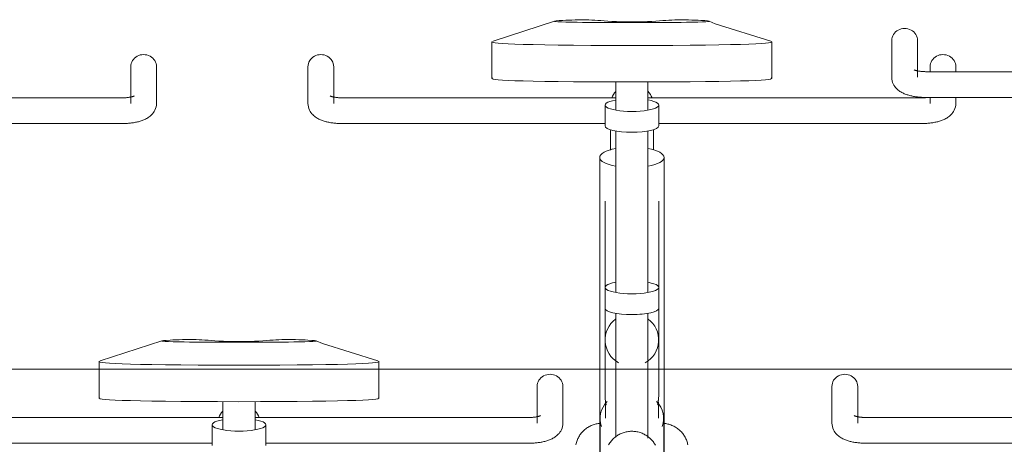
# Model space of a CAD drawing. Extents: x 50445 to 145605, y -10968 to 41989.
# Tile 100 of 256: x 86636 to 87554, y 317 to 713. Entities that reach past the tile are written whole.
import ezdxf

# ---------------------------------------------------------------- set-up
doc = ezdxf.new("R2010")
doc.units = 0
doc.header["$LTSCALE"] = 414.30304
doc.header["$MEASUREMENT"] = 0
doc.layers.add('A-DETL', color=5, linetype='CONTINUOUS', lineweight=18)
doc.layers.add('A-EQPM', color=6, linetype='CONTINUOUS', lineweight=18)

# ---------------------------------------------------------------- blocks, each defined once
blk = doc.blocks.new('97_KA_gestapelde fietsenstalling 8 fietsen 1600x1900 - Type-8006210-plotview doorsnede C C  -  1 op 100')
at = {"layer": 'A-EQPM'}
for p, q in [((5955.33, 44.3), (5897.95, 25.69)), ((6014.3, 43.1), (6040.5, 43.1)), ((5896.91, 25.1), (5896.91, -8.98)), ((6157.89, -8.98), (6157.89, 25.1)), ((5560.2, 1.91), (5560.2, -32.29)), ((5584.2, -32.29), (5584.2, 1.91)), ((5725.4, 1.91), (5725.4, -32.29)), ((5749.4, -32.29), (5749.4, 1.91)), ((6305.4, 1.91), (6305.4, -2.79)), ((6329.4, -2.82), (6329.4, 1.91)), ((6012.4, -12.32), (6012.4, -38.54)), ((6042.4, -38.54), (6042.4, -12.32)), ((5552.2, -27.13), (5297.12, -27.13)), ((6012.4, -27.13), (5757.4, -27.13)), ((6297.4, -27.13), (6042.33, -27.13)), ((6305.4, -26.56), (6305.4, -32.29)), ((6329.4, -32.29), (6329.4, -26.56)), ((6002.4, -33.87), (6002.4, -53.3)), ((6052.4, -53.3), (6052.4, -33.87)), ((5307.1, -51.13), (5552.2, -51.13)), ((5757.4, -51.13), (6002.4, -51.13)), ((6052.3, -51.13), (6297.4, -51.13)), ((6012.4, -57.99), (6012.4, -208.13)), ((6042.4, -208.13), (6042.4, -57.99)), ((6007.87, -74.78), (6007.41, -76.01)), ((5997.4, -82.63), (5997.4, -184.84)), ((6057.4, -184.84), (6057.4, -82.63)), ((6002.4, -123.36), (6002.4, -203.83)), ((6052.4, -203.83), (6052.4, -123.36)), ((5997.4, -152.21), (5997.4, -362.96)), ((6057.4, -362.96), (6057.4, -152.21)), ((6002.4, -203.83), (6002.4, -223.26)), ((6052.4, -223.26), (6052.4, -203.83)), ((6002.4, -223.26), (6002.4, -252.82)), ((6012.4, -227.94), (6012.4, -343.5)), ((6042.4, -344.41), (6042.4, -227.94)), ((6052.4, -252.82), (6052.4, -223.26)), ((5589.03, -253.7), (5531.65, -272.31)), ((5648, -254.9), (5674.2, -254.9)), ((6002.4, -252.82), (6002.4, -304.8)), ((6052.4, -304.8), (6052.4, -252.82)), ((5530.61, -272.9), (5530.61, -306.98)), ((5791.59, -306.98), (5791.59, -272.9)), ((5939.1, -296.09), (5939.1, -330.29)), ((5963.1, -330.29), (5963.1, -296.09)), ((6002.4, -298.21), (6002.4, -304.8)), ((6052.4, -304.8), (6052.4, -298.21)), ((5646.1, -310.32), (5646.1, -336.54)), ((5676.1, -336.54), (5676.1, -310.32)), ((6002.75, -310.69), (6002.75, -325.86)), ((6052.06, -325.86), (6052.06, -310.69)), ((5646.1, -325.13), (5391.1, -325.13)), ((5931.1, -325.13), (5676.03, -325.13)), ((5997.75, -325.86), (5997.75, -362.96)), ((6057.06, -363), (6057.06, -325.86)), ((5636.1, -331.87), (5636.1, -351.3)), ((5686.1, -351.3), (5686.1, -331.87)), ((5391.1, -349.13), (5636.1, -349.13)), ((5686, -349.13), (5931.1, -349.13))]:
    blk.add_line(p, q, dxfattribs=at)
at = {"layer": 'A-EQPM', "flags": 128}
for points in [[(6156.86, 25.69), (6105.16, 42), (6099.47, 44.3)], [(5563.41, -25.39), (5563.38, -25.4), (5563.3, -25.44), (5563.17, -25.5), (5563, -25.58), (5562.78, -25.66), (5562.52, -25.75), (5562.22, -25.85), (5561.89, -25.96), (5561.52, -26.06), (5561.12, -26.17), (5560.69, -26.27), (5560.24, -26.37), (5559.76, -26.47), (5559.25, -26.56), (5558.73, -26.65), (5558.19, -26.73), (5557.63, -26.8), (5557.05, -26.87), (5556.46, -26.93), (5555.86, -26.99), (5555.25, -27.03), (5554.63, -27.07), (5554, -27.1), (5553.37, -27.12), (5552.74, -27.13), (5552.2, -27.13)], [(5746.2, -25.39), (5746.22, -25.4), (5746.3, -25.44), (5746.43, -25.5), (5746.6, -25.58), (5746.82, -25.66), (5747.08, -25.75), (5747.38, -25.85), (5747.72, -25.96), (5748.08, -26.06), (5748.48, -26.17), (5748.91, -26.27), (5749.36, -26.37), (5749.84, -26.47), (5750.35, -26.56), (5750.87, -26.65), (5751.41, -26.73), (5751.97, -26.8), (5752.55, -26.87), (5753.14, -26.93), (5753.74, -26.99), (5754.35, -27.03), (5754.97, -27.07), (5755.6, -27.1), (5756.23, -27.12), (5756.86, -27.13), (5757.4, -27.13)], [(6303.39, -26.73), (6302.83, -26.8), (6302.26, -26.87), (6301.67, -26.93), (6301.06, -26.99), (6300.45, -27.03), (6299.83, -27.07), (6299.21, -27.1), (6298.58, -27.12), (6297.94, -27.13), (6297.4, -27.13)], [(5584.2, -32.29), (5584.1, -33.96), (5583.82, -35.58), (5583.37, -37.1), (5582.8, -38.5), (5582.12, -39.77), (5581.39, -40.9), (5580.61, -41.91), (5579.8, -42.8), (5578.99, -43.58), (5578.17, -44.29), (5577.35, -44.92), (5576.53, -45.48), (5575.71, -45.99), (5574.89, -46.46), (5574.07, -46.89), (5573.25, -47.28), (5572.43, -47.65), (5571.59, -47.98), (5570.76, -48.3), (5569.92, -48.59), (5569.07, -48.86), (5568.21, -49.11), (5567.34, -49.35), (5566.46, -49.57), (5565.58, -49.77), (5564.69, -49.96), (5563.78, -50.13), (5562.87, -50.29), (5561.95, -50.43), (5561.03, -50.56), (5560.09, -50.68), (5559.16, -50.78), (5558.21, -50.87), (5557.26, -50.95), (5556.31, -51.01), (5555.35, -51.06), (5554.39, -51.1), (5553.42, -51.12), (5552.46, -51.13), (5552.2, -51.13)], [(5725.4, -32.29), (5725.5, -33.96), (5725.78, -35.58), (5726.23, -37.1), (5726.81, -38.5), (5727.48, -39.77), (5728.22, -40.9), (5729, -41.91), (5729.8, -42.8), (5730.61, -43.58), (5731.43, -44.29), (5732.25, -44.92), (5733.07, -45.48), (5733.89, -45.99), (5734.71, -46.46), (5735.53, -46.89), (5736.35, -47.28), (5737.18, -47.65), (5738.01, -47.98), (5738.84, -48.3), (5739.69, -48.59), (5740.54, -48.86), (5741.39, -49.11), (5742.26, -49.35), (5743.14, -49.57), (5744.02, -49.77), (5744.92, -49.96), (5745.82, -50.13), (5746.73, -50.29), (5747.65, -50.43), (5748.57, -50.56), (5749.51, -50.68), (5750.45, -50.78), (5751.39, -50.87), (5752.34, -50.95), (5753.3, -51.01), (5754.25, -51.06), (5755.22, -51.1), (5756.18, -51.12), (5757.14, -51.13), (5757.4, -51.13)], [(6329.4, -32.29), (6329.31, -33.96), (6329.02, -35.58), (6328.58, -37.1), (6328, -38.5), (6327.33, -39.77), (6326.59, -40.9), (6325.81, -41.91), (6325.01, -42.8), (6324.19, -43.58), (6323.37, -44.29), (6322.55, -44.92), (6321.73, -45.48), (6320.91, -45.99), (6320.09, -46.46), (6319.28, -46.89), (6318.45, -47.28), (6317.63, -47.65), (6316.8, -47.98), (6315.96, -48.3), (6315.12, -48.59), (6314.27, -48.86), (6313.41, -49.11), (6312.54, -49.35), (6311.67, -49.57), (6310.78, -49.77), (6309.89, -49.96), (6308.99, -50.13), (6308.08, -50.29), (6307.16, -50.43), (6306.23, -50.56), (6305.3, -50.68), (6304.36, -50.78), (6303.41, -50.87), (6302.46, -50.95), (6301.51, -51.01), (6300.55, -51.06), (6299.59, -51.1), (6298.63, -51.12), (6297.66, -51.13), (6297.4, -51.13)], [(6007.4, -57.44), (6007.4, -58.54), (6007.4, -59.65), (6007.4, -60.77), (6007.4, -61.91), (6007.4, -63.05), (6007.4, -64.2), (6007.4, -65.35), (6007.4, -66.51), (6007.4, -67.67), (6007.4, -68.83), (6007.4, -69.99), (6007.4, -71.14), (6007.4, -72.28), (6007.4, -73.42), (6007.4, -74.55), (6007.4, -75.67)], [(6047.4, -75.02), (6047.4, -73.9), (6047.4, -72.76), (6047.4, -71.62), (6047.4, -70.47), (6047.4, -69.32), (6047.4, -68.16), (6047.4, -67), (6047.4, -65.84), (6047.4, -64.69), (6047.4, -63.53), (6047.4, -62.39), (6047.4, -61.25), (6047.4, -60.12), (6047.4, -59), (6047.4, -57.9), (6047.4, -56.81)], [(5790.56, -272.31), (5738.86, -256), (5733.17, -253.7)], [(5942.31, -323.39), (5942.28, -323.4), (5942.2, -323.44), (5942.07, -323.5), (5941.9, -323.58), (5941.68, -323.66), (5941.42, -323.75), (5941.12, -323.85), (5940.79, -323.96), (5940.42, -324.06), (5940.02, -324.17), (5939.59, -324.27), (5939.14, -324.37), (5938.66, -324.47), (5938.16, -324.56), (5937.63, -324.65), (5937.09, -324.73), (5936.53, -324.8), (5935.95, -324.87), (5935.36, -324.93), (5934.76, -324.99), (5934.15, -325.03), (5933.53, -325.07), (5932.91, -325.1), (5932.28, -325.12), (5931.64, -325.13), (5931.1, -325.13)], [(5963.1, -330.29), (5963, -331.96), (5962.72, -333.58), (5962.28, -335.1), (5961.7, -336.5), (5961.03, -337.77), (5960.29, -338.9), (5959.51, -339.91), (5958.7, -340.8), (5957.89, -341.58), (5957.07, -342.29), (5956.25, -342.92), (5955.43, -343.48), (5954.61, -343.99), (5953.79, -344.46), (5952.97, -344.89), (5952.15, -345.28), (5951.33, -345.65), (5950.5, -345.98), (5949.66, -346.3), (5948.82, -346.59), (5947.97, -346.86), (5947.11, -347.11), (5946.24, -347.35), (5945.37, -347.57), (5944.48, -347.77), (5943.59, -347.96), (5942.69, -348.13), (5941.78, -348.29), (5940.86, -348.43), (5939.93, -348.56), (5939, -348.68), (5938.06, -348.78), (5937.11, -348.87), (5936.16, -348.95), (5935.21, -349.01), (5934.25, -349.06), (5933.29, -349.1), (5932.33, -349.12), (5931.36, -349.13), (5931.1, -349.13)], [(5996.97, -330.66), (5996, -330.79), (5995.04, -330.96), (5994.08, -331.16), (5993.13, -331.4), (5992.19, -331.67), (5991.27, -331.98), (5990.35, -332.33), (5989.45, -332.71), (5988.56, -333.13), (5987.69, -333.58), (5986.84, -334.06), (5986, -334.58), (5985.19, -335.12), (5984.4, -335.71), (5983.63, -336.32), (5982.88, -336.96), (5982.17, -337.63), (5981.48, -338.33), (5980.81, -339.06), (5980.18, -339.81), (5979.58, -340.59), (5979.01, -341.4), (5978.47, -342.22), (5977.97, -343.07), (5977.5, -343.94), (5977.07, -344.83), (5976.67, -345.74), (5976.32, -346.66), (5976, -347.59), (5975.72, -348.54), (5975.48, -349.5), (5975.28, -350.47)], [(6005.71, -350.54), (6006.22, -349.68), (6006.77, -348.85), (6007.35, -348.03), (6007.96, -347.24), (6008.61, -346.48), (6009.28, -345.74), (6009.98, -345.03), (6010.72, -344.35), (6011.47, -343.69), (6012.26, -343.07), (6013.06, -342.48), (6013.89, -341.92), (6014.75, -341.4), (6015.62, -340.91), (6016.51, -340.46), (6017.42, -340.04), (6018.34, -339.66), (6019.28, -339.32), (6020.23, -339.01), (6021.2, -338.74), (6022.17, -338.51), (6023.15, -338.33), (6024.14, -338.17), (6025.14, -338.06), (6026.13, -337.99), (6027.13, -337.96), (6028.13, -337.97), (6029.13, -338.02), (6030.13, -338.11), (6031.12, -338.24), (6032.1, -338.41), (6033.08, -338.62), (6034.05, -338.86), (6035.01, -339.15), (6035.96, -339.47), (6036.89, -339.83), (6037.81, -340.23), (6038.71, -340.66), (6039.59, -341.13), (6040.45, -341.64), (6041.3, -342.18), (6042.12, -342.75), (6042.91, -343.35), (6043.68, -343.99), (6044.43, -344.66), (6045.15, -345.35), (6045.84, -346.07), (6046.5, -346.83), (6047.13, -347.6), (6047.73, -348.4), (6048.29, -349.23), (6048.82, -350.07), (6049.32, -350.94)], [(6079.57, -350.74), (6079.38, -349.76), (6079.15, -348.8), (6078.89, -347.85), (6078.58, -346.91), (6078.23, -345.98), (6077.85, -345.07), (6077.43, -344.18), (6076.97, -343.31), (6076.47, -342.45), (6075.95, -341.62), (6075.38, -340.81), (6074.79, -340.02), (6074.17, -339.26), (6073.51, -338.53), (6072.83, -337.82), (6072.12, -337.14), (6071.38, -336.49), (6070.62, -335.87), (6069.83, -335.28), (6069.03, -334.72), (6068.2, -334.2), (6067.35, -333.7), (6066.48, -333.24), (6065.6, -332.82), (6064.7, -332.43), (6063.79, -332.07), (6062.86, -331.75), (6061.93, -331.47), (6060.98, -331.22), (6060.02, -331.01), (6059.06, -330.83), (6058.09, -330.69), (6057.12, -330.59)]]:
    blk.add_lwpolyline(points, dxfattribs=at)
at = {"layer": 'A-EQPM'}
for centre, major_axis, ratio, start_param, end_param in [((5572.2, 1.91), (12, 0), 0.939693, 0, 3.141593), ((5737.4, 1.91), (12, 0), 0.939693, 0, 3.141593), ((6317.4, 1.91), (12, 0), 0.939693, 0, 3.141593), ((6027.4, -33.42), (20, 0), 0.931915, 2.426856, 2.797325), ((6027.4, -33.42), (20, 0), 0.931915, 0.344268, 0.719846), ((6027.4, -33.87), (25, 0), 0.237436, 2.220803, 4.712389), ((6027.4, -33.87), (25, 0), 0.237436, 4.712389, 7.208051), ((6027.4, -53.3), (25, 0), 0.237436, 3.141593, 4.712389), ((6027.4, -53.3), (25, 0), 0.237436, 4.712389, 6.283185), ((6027.4, -82.63), (30, 0), 0.320127, 2.094395, 4.18879), ((6027.4, -82.63), (30, 0), 0.320127, 5.235988, 7.330383), ((6027.4, -203.83), (25, 0), 0.237436, 2.219192, 4.712389), ((6027.4, -203.83), (25, 0), 0.237436, 4.712389, 7.203975), ((6027.4, -223.26), (25, 0), 0.237436, 3.141593, 4.712389), ((6027.4, -223.26), (-25, 0), 0.237436, 1.570796, 3.141593), ((6027.4, -252.82), (25, 0), 0.978148, 2.220803, 4.18879), ((6027.4, -252.82), (25, 0), 0.978148, 5.235988, 7.20753), ((5951.1, -296.09), (12, 0), 0.939693, 0, 3.141593), ((6027.4, -325.86), (29.65, 0), 0.838671, 2.452801, 3.455752), ((6027.4, -310.69), (24.65, 0), 0.838671, 3.05396, 3.278335), ((6027.4, -325.86), (29.65, 0), 0.838671, 5.969026, 6.971977), ((6027.4, -310.69), (24.65, 0), 0.838671, 6.146443, 6.370818), ((5661.1, -331.42), (20, 0), 0.931915, 2.426856, 2.797325), ((5661.1, -331.42), (20, 0), 0.931915, 0.344268, 0.719846), ((5661.1, -331.87), (25, 0), 0.237436, 2.220803, 4.712389), ((5661.1, -331.87), (25, 0), 0.237436, 4.712389, 7.208051)]:
    blk.add_ellipse(centre, major_axis=major_axis, ratio=ratio, start_param=start_param, end_param=end_param, dxfattribs=at)
for points, knots in [([(6012.94, 43.92), (6001.14, 44.54), (5988.28, 45.98), (5961.45, 45.17), (5951.87, 44.1), (5963.64, 43.48), (5983.82, 43.1), (6014.3, 43.1)], [0, 0, 0, 0, 0.0854061, 0.1773603, 0.2542553, 0.3207509, 0.3957861, 0.3957861, 0.3957861, 0.3957861]), ([(6040.5, 43.1), (6070.98, 43.1), (6091.16, 43.48), (6102.94, 44.1), (6093.36, 45.17), (6066.52, 45.98), (6053.67, 44.54), (6041.87, 43.92)], [0, 0, 0, 0, 0.0750352, 0.1415308, 0.2184258, 0.31038, 0.3957861, 0.3957861, 0.3957861, 0.3957861]), ([(5646.64, -254.08), (5634.84, -253.46), (5621.98, -252.02), (5595.15, -252.83), (5585.56, -253.9), (5597.34, -254.52), (5617.52, -254.9), (5648, -254.9)], [0, 0, 0, 0, 0.0854061, 0.1773603, 0.2542553, 0.3207509, 0.3957861, 0.3957861, 0.3957861, 0.3957861]), ([(5674.2, -254.9), (5704.68, -254.9), (5724.86, -254.52), (5736.64, -253.9), (5727.06, -252.83), (5700.22, -252.02), (5687.36, -253.46), (5675.57, -254.08)], [0, 0, 0, 0, 0.0750352, 0.1415308, 0.2184258, 0.31038, 0.3957861, 0.3957861, 0.3957861, 0.3957861]), ([(6003.62, -312.98), (6003.49, -312.55), (6003.06, -311), (6002.55, -308.28), (6002.4, -305.96), (6002.4, -304.8)], [0.40033552, 0.40033552, 0.40033552, 0.40033552, 0.41666667, 0.45833333, 0.5, 0.5, 0.5, 0.5]), ([(6052.4, -304.8), (6052.4, -305.96), (6052.26, -308.28), (6051.75, -311), (6051.32, -312.55), (6051.19, -312.98)], [0.5, 0.5, 0.5, 0.5, 0.54166667, 0.58333333, 0.59966448, 0.59966448, 0.59966448, 0.59966448])]:
    blk.add_open_spline(points, degree=3, knots=knots, dxfattribs=at)
for points in [[(6027.4, 43.64), (6022.52, 43.64), (6017.7, 43.73), (6012.94, 43.92)], [(6041.87, 43.92), (6037.11, 43.73), (6032.28, 43.64), (6027.4, 43.64)], [(5897.48, 25.53), (5892.89, 23.72), (5914.47, 21.72), (6027.4, 21.72)], [(6027.4, 21.72), (5914.47, 21.72), (5892.89, 23.72), (5897.48, 25.53)], [(6027.4, 21.72), (6140.34, 21.72), (6161.92, 23.72), (6157.33, 25.53)], [(6157.33, 25.53), (6161.92, 23.72), (6140.34, 21.72), (6027.4, 21.72)], [(6027.4, -12.36), (5914.47, -12.36), (5892.89, -10.36), (5897.48, -8.55)], [(6157.33, -8.55), (6161.92, -10.36), (6140.34, -12.36), (6027.4, -12.36)], [(5661.1, -254.36), (5656.22, -254.36), (5651.4, -254.27), (5646.64, -254.08)], [(5675.57, -254.08), (5670.81, -254.27), (5665.98, -254.36), (5661.1, -254.36)], [(5531.18, -272.47), (5526.59, -274.28), (5548.17, -276.28), (5661.1, -276.28)], [(5661.1, -276.28), (5548.17, -276.28), (5526.59, -274.28), (5531.18, -272.47)], [(5661.1, -276.28), (5774.04, -276.28), (5795.62, -274.28), (5791.02, -272.47)], [(5791.02, -272.47), (5795.62, -274.28), (5774.04, -276.28), (5661.1, -276.28)], [(5661.1, -310.36), (5548.17, -310.36), (5526.59, -308.36), (5531.18, -306.55)], [(5791.02, -306.55), (5795.62, -308.36), (5774.04, -310.36), (5661.1, -310.36)]]:
    blk.add_open_spline(points, degree=3, dxfattribs=at)
blk = doc.blocks.new('97_KA_gestapelde fietsenstalling 8 fietsen 1600x1900 - Type-V113-plotview doorsnede C C  -  1 op 100')
at = {"layer": 'A-EQPM'}
for p, q in [((6213.9, -296.09), (6213.9, -330.29)), ((6237.9, -330.29), (6237.9, -296.09)), ((6500.9, -325.13), (6245.9, -325.13)), ((6245.9, -349.13), (6490.9, -349.13))]:
    blk.add_line(p, q, dxfattribs=at)
at = {"layer": 'A-EQPM', "flags": 128}
for points in [[(6213.9, -330.29), (6214, -331.96), (6214.28, -333.58), (6214.72, -335.1), (6215.3, -336.5), (6215.97, -337.77), (6216.71, -338.9), (6217.49, -339.91), (6218.3, -340.8), (6219.11, -341.58), (6219.93, -342.29), (6220.75, -342.92), (6221.57, -343.48), (6222.39, -343.99), (6223.21, -344.46), (6224.03, -344.89), (6224.85, -345.28), (6225.67, -345.65), (6226.5, -345.98), (6227.34, -346.3), (6228.18, -346.59), (6229.03, -346.86), (6229.89, -347.11), (6230.76, -347.35), (6231.63, -347.57), (6232.52, -347.77), (6233.41, -347.96), (6234.31, -348.13), (6235.22, -348.29), (6236.14, -348.43), (6237.07, -348.56), (6238, -348.68), (6238.94, -348.78), (6239.89, -348.87), (6240.84, -348.95), (6241.79, -349.01), (6242.75, -349.06), (6243.71, -349.1), (6244.67, -349.12), (6245.64, -349.13), (6245.9, -349.13)], [(6234.69, -323.39), (6234.72, -323.4), (6234.8, -323.44), (6234.93, -323.5), (6235.1, -323.58), (6235.32, -323.66), (6235.58, -323.75), (6235.88, -323.85), (6236.21, -323.96), (6236.58, -324.06), (6236.98, -324.17), (6237.41, -324.27), (6237.86, -324.37), (6238.34, -324.47), (6238.84, -324.56), (6239.37, -324.65), (6239.91, -324.73), (6240.47, -324.8), (6241.05, -324.87), (6241.64, -324.93), (6242.24, -324.99), (6242.85, -325.03), (6243.47, -325.07), (6244.09, -325.1), (6244.72, -325.12), (6245.36, -325.13), (6245.9, -325.13)]]:
    blk.add_lwpolyline(points, dxfattribs=at)
at = {"layer": 'A-EQPM'}
blk.add_ellipse((6225.9, -296.09), major_axis=(12, 0), ratio=0.939693, start_param=0, end_param=3.141593, dxfattribs=at)
blk = doc.blocks.new('97_KA_gestapelde fietsenstalling 16 fietsen 1600x2900 - Type-V125-plotview doorsnede C C  -  1 op 100')
at = {"layer": 'A-EQPM'}
for p, q in [((6269.63, 26.3), (6269.63, -7.9)), ((6293.63, -7.9), (6293.63, 26.3)), ((6556.63, -2.74), (6301.63, -2.74)), ((6301.63, -26.74), (6546.63, -26.74))]:
    blk.add_line(p, q, dxfattribs=at)
at = {"layer": 'A-EQPM', "flags": 128}
for points in [[(6269.63, -7.9), (6269.72, -9.57), (6270.01, -11.19), (6270.45, -12.71), (6271.03, -14.11), (6271.7, -15.38), (6272.44, -16.51), (6273.22, -17.52), (6274.02, -18.4), (6274.84, -19.19), (6275.66, -19.9), (6276.48, -20.52), (6277.3, -21.09), (6278.12, -21.6), (6278.93, -22.07), (6279.75, -22.5), (6280.58, -22.89), (6281.4, -23.26), (6282.23, -23.59), (6283.07, -23.91), (6283.91, -24.2), (6284.76, -24.47), (6285.62, -24.72), (6286.49, -24.96), (6287.36, -25.18), (6288.25, -25.38), (6289.14, -25.57), (6290.04, -25.74), (6290.95, -25.9), (6291.87, -26.04), (6292.8, -26.17), (6293.73, -26.29), (6294.67, -26.39), (6295.62, -26.48), (6296.57, -26.56), (6297.52, -26.62), (6298.48, -26.67), (6299.44, -26.71), (6300.4, -26.73), (6301.37, -26.74), (6301.63, -26.74)], [(6290.42, -1), (6290.45, -1.01), (6290.53, -1.05), (6290.65, -1.11), (6290.83, -1.18), (6291.05, -1.27), (6291.31, -1.36), (6291.61, -1.46), (6291.94, -1.57), (6292.31, -1.67), (6292.71, -1.78), (6293.13, -1.88), (6293.59, -1.98), (6294.07, -2.08), (6294.57, -2.17), (6295.1, -2.26), (6295.64, -2.34), (6296.2, -2.41), (6296.77, -2.48), (6297.36, -2.54), (6297.96, -2.6), (6298.58, -2.64), (6299.2, -2.68), (6299.82, -2.71), (6300.45, -2.73), (6301.09, -2.74), (6301.63, -2.74)]]:
    blk.add_lwpolyline(points, dxfattribs=at)
at = {"layer": 'A-EQPM'}
blk.add_ellipse((6281.63, 26.3), major_axis=(12, 0), ratio=0.939693, start_param=0, end_param=3.141593, dxfattribs=at)

msp = doc.modelspace()

# ---------------------------------------------------------------- linework, layer by layer
at = {"layer": 'A-DETL'}
msp.add_line((142875.48, 387.18), (74362.52, 387.18), dxfattribs=at)

# ---------------------------------------------------------------- block references
at = {"layer": 'A-EQPM'}
for name in ['97_KA_gestapelde fietsenstalling 16 fietsen 1600x2900 - Type-V125-plotview doorsnede C C  -  1 op 100', '97_KA_gestapelde fietsenstalling 8 fietsen 1600x1900 - Type-8006210-plotview doorsnede C C  -  1 op 100', '97_KA_gestapelde fietsenstalling 8 fietsen 1600x1900 - Type-V113-plotview doorsnede C C  -  1 op 100']:
    msp.add_blockref(name, (81179.52, 667.18), dxfattribs=at)

doc.saveas('drawing.dxf')
